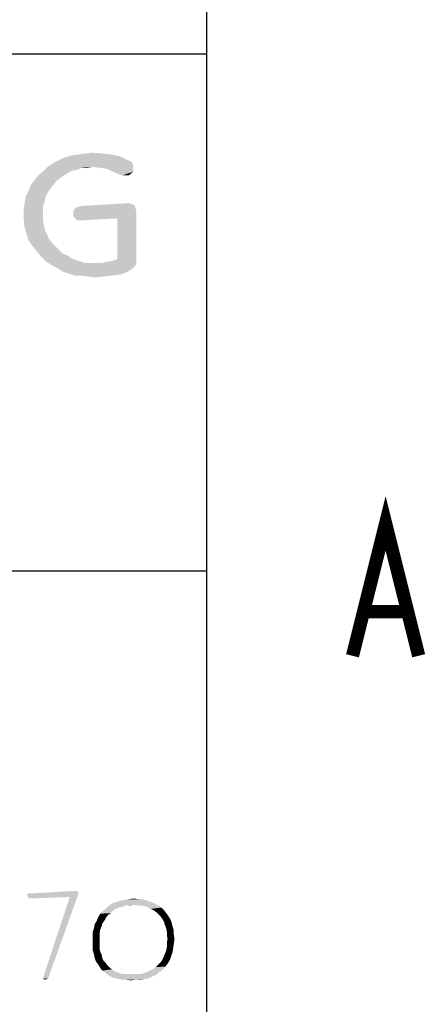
# Model space of a CAD drawing. Header units: inches. Extents: x -1 to 69, y -1 to 45.
# Tile 37 of 39: x 67.4 to 68.7, y 2.3 to 5.6. Entities that reach past the tile are written whole.
import ezdxf

# ---------------------------------------------------------------- set-up
doc = ezdxf.new("R2010")
doc.units = ezdxf.units.IN
doc.header["$LTSCALE"] = 3.74
doc.header["$MEASUREMENT"] = 0
doc.layers.get('0').update_dxf_attribs({"linetype": 'CONTINUOUS'})

msp = doc.modelspace()

# ---------------------------------------------------------------- linework, layer by layer
at = {"color": 7, "linetype": 'CONTINUOUS'}
msp.add_line((68, 0), (68, 44), dxfattribs=at)
at = {"color": 2, "linetype": 'CONTINUOUS'}
for p, q in [((68, 5.4688), (56.5, 5.4688)), ((68, 0), (68, 5.4688)), ((68, 3.75), (56.5, 3.75))]:
    msp.add_line(p, q, dxfattribs=at)
at = {"color": 2, "linetype": 'CONTINUOUS', "const_width": 0.044}
for points in [[(68.4844, 3.4689), (68.5944, 3.9089), (68.7044, 3.4689)], [(68.5284, 3.6155), (68.6604, 3.6155)]]:
    msp.add_lwpolyline(points, dxfattribs=at)
at = {"color": 2, "linetype": 'CONTINUOUS'}
for points in [[(67.5976, 5.1387), (67.6198, 5.1419), (67.6515, 5.1387)], [(67.7561, 5.1007), (67.4708, 5.0944), (67.4898, 5.1071)], [(67.737, 5.1166), (67.7466, 5.1134), (67.4898, 5.1071)], [(67.737, 5.1166), (67.4898, 5.1071), (67.5089, 5.1166)], [(67.4898, 5.1071), (67.7466, 5.1134), (67.7561, 5.1007)], [(67.5089, 5.1166), (67.5279, 5.1261), (67.7117, 5.1292)], [(67.5089, 5.1166), (67.7117, 5.1292), (67.737, 5.1166)], [(67.7117, 5.1292), (67.5279, 5.1261), (67.5501, 5.1324)], [(67.6832, 5.1356), (67.5501, 5.1324), (67.5722, 5.1356)], [(67.5501, 5.1324), (67.6832, 5.1356), (67.7117, 5.1292)], [(67.6515, 5.1387), (67.5722, 5.1356), (67.5976, 5.1387)], [(67.5722, 5.1356), (67.6515, 5.1387), (67.6832, 5.1356)], [(67.5406, 5.0754), (67.4391, 5.0659), (67.455, 5.0785)], [(67.4391, 5.0659), (67.5406, 5.0754), (67.5247, 5.0659)], [(67.5849, 5.0912), (67.455, 5.0785), (67.4708, 5.0944)], [(67.5849, 5.0912), (67.5691, 5.0849), (67.455, 5.0785)], [(67.5691, 5.0849), (67.5532, 5.0817), (67.455, 5.0785)], [(67.455, 5.0785), (67.5532, 5.0817), (67.5406, 5.0754)], [(67.6198, 5.0944), (67.4708, 5.0944), (67.7561, 5.1007)], [(67.4708, 5.0944), (67.6198, 5.0944), (67.5849, 5.0912)], [(67.5849, 5.0912), (67.6198, 5.0944), (67.6039, 5.0912)], [(67.6451, 5.0912), (67.6198, 5.0944), (67.7561, 5.1007)], [(67.6451, 5.0912), (67.7561, 5.1007), (67.7561, 5.0912)], [(67.7561, 5.0912), (67.6673, 5.088), (67.6451, 5.0912)], [(67.6673, 5.088), (67.7561, 5.0912), (67.7561, 5.0785)], [(67.7561, 5.0785), (67.7022, 5.0722), (67.6673, 5.088)], [(67.718, 5.0659), (67.7022, 5.0722), (67.7561, 5.0785)], [(67.7307, 5.0659), (67.718, 5.0659), (67.7561, 5.0785)], [(67.7307, 5.0659), (67.7561, 5.0785), (67.7402, 5.0659)], [(67.4994, 5.0468), (67.4138, 5.031), (67.4265, 5.05)], [(67.4994, 5.0468), (67.4898, 5.0342), (67.4138, 5.031)], [(67.5247, 5.0659), (67.512, 5.0563), (67.4265, 5.05)], [(67.5247, 5.0659), (67.4265, 5.05), (67.4391, 5.0659)], [(67.4265, 5.05), (67.512, 5.0563), (67.4994, 5.0468)], [(67.4708, 5.0088), (67.3979, 4.9961), (67.4074, 5.0151)], [(67.3979, 4.9961), (67.4708, 5.0088), (67.4645, 4.9961)], [(67.4803, 5.0215), (67.4074, 5.0151), (67.4138, 5.031)], [(67.4074, 5.0151), (67.4803, 5.0215), (67.4708, 5.0088)], [(67.4138, 5.031), (67.4898, 5.0342), (67.4803, 5.0215)], [(67.455, 4.9644), (67.3916, 4.9549), (67.3948, 4.9771)], [(67.4645, 4.9961), (67.4613, 4.9803), (67.3948, 4.9771)], [(67.4645, 4.9961), (67.3948, 4.9771), (67.3979, 4.9961)], [(67.3948, 4.9771), (67.4613, 4.9803), (67.455, 4.9644)], [(67.3916, 4.9549), (67.455, 4.9644), (67.455, 4.9518)], [(67.455, 4.9518), (67.3916, 4.9359), (67.3916, 4.9549)], [(67.3916, 4.9359), (67.455, 4.9518), (67.455, 4.9359)], [(67.7624, 4.9581), (67.5564, 4.9486), (67.5627, 4.9581)], [(67.5564, 4.9486), (67.7624, 4.9581), (67.7656, 4.9486)], [(67.7656, 4.9486), (67.5564, 4.9391), (67.5564, 4.9486)], [(67.5564, 4.9296), (67.5564, 4.9391), (67.7656, 4.9486)], [(67.7022, 4.9232), (67.5564, 4.9296), (67.7656, 4.9486)], [(67.5627, 4.9581), (67.5818, 4.9644), (67.7592, 4.9676)], [(67.5627, 4.9581), (67.7592, 4.9676), (67.7624, 4.9581)], [(67.7497, 4.9708), (67.5818, 4.9644), (67.7402, 4.9739)], [(67.7497, 4.9708), (67.7592, 4.9676), (67.5818, 4.9644)], [(67.7022, 4.787), (67.7022, 4.9232), (67.7656, 4.9486)], [(67.7022, 4.787), (67.7656, 4.9486), (67.7656, 4.7711)], [(67.455, 4.9359), (67.455, 4.9169), (67.3916, 4.9137)], [(67.455, 4.9359), (67.3916, 4.9137), (67.3916, 4.9359)], [(67.3916, 4.9137), (67.455, 4.9169), (67.4582, 4.9011)], [(67.4582, 4.9011), (67.3948, 4.8915), (67.3916, 4.9137)], [(67.7022, 4.9232), (67.5691, 4.9169), (67.5564, 4.9296)], [(67.5818, 4.9169), (67.5691, 4.9169), (67.7022, 4.9232)], [(67.5818, 4.9169), (67.7022, 4.9232), (67.5913, 4.9169)], [(67.3948, 4.8915), (67.4582, 4.9011), (67.4613, 4.8852)], [(67.4613, 4.8852), (67.4011, 4.8694), (67.3948, 4.8915)], [(67.4613, 4.8852), (67.4677, 4.8725), (67.4011, 4.8694)], [(67.4011, 4.8694), (67.4677, 4.8725), (67.474, 4.8567)], [(67.474, 4.8567), (67.4074, 4.8503), (67.4011, 4.8694)], [(67.4074, 4.8503), (67.474, 4.8567), (67.4835, 4.844)], [(67.4835, 4.844), (67.4201, 4.8313), (67.4074, 4.8503)], [(67.4201, 4.8313), (67.4835, 4.844), (67.4962, 4.8313)], [(67.4962, 4.8313), (67.4328, 4.8155), (67.4201, 4.8313)], [(67.4962, 4.8313), (67.5089, 4.8187), (67.4328, 4.8155)], [(67.4328, 4.8155), (67.5089, 4.8187), (67.5215, 4.806)], [(67.5215, 4.806), (67.4486, 4.7965), (67.4328, 4.8155)], [(67.5215, 4.806), (67.5374, 4.7996), (67.4486, 4.7965)], [(67.4486, 4.7965), (67.5374, 4.7996), (67.5501, 4.7901)], [(67.5501, 4.7901), (67.4645, 4.7806), (67.4486, 4.7965)], [(67.5501, 4.7901), (67.5659, 4.7838), (67.4645, 4.7806)], [(67.4645, 4.7806), (67.5659, 4.7838), (67.5786, 4.7806)], [(67.5786, 4.7806), (67.4835, 4.7679), (67.4645, 4.7806)], [(67.5786, 4.7806), (67.5944, 4.7743), (67.4835, 4.7679)], [(67.6483, 4.7743), (67.6642, 4.7775), (67.6832, 4.7806)], [(67.7656, 4.7711), (67.6483, 4.7743), (67.6832, 4.7806)], [(67.7656, 4.7711), (67.6832, 4.7806), (67.7022, 4.787)], [(67.6483, 4.7743), (67.7656, 4.7711), (67.4835, 4.7679)], [(67.6293, 4.7743), (67.6483, 4.7743), (67.4835, 4.7679)], [(67.6103, 4.7743), (67.6293, 4.7743), (67.4835, 4.7679)], [(67.5944, 4.7743), (67.6103, 4.7743), (67.4835, 4.7679)], [(67.5025, 4.7584), (67.4835, 4.7679), (67.7656, 4.7711)], [(67.5025, 4.7584), (67.7656, 4.7711), (67.7561, 4.7584)], [(67.7561, 4.7584), (67.5215, 4.7458), (67.5025, 4.7584)], [(67.5215, 4.7458), (67.7561, 4.7584), (67.737, 4.7458)], [(67.737, 4.7458), (67.5406, 4.7394), (67.5215, 4.7458)], [(67.5406, 4.7394), (67.737, 4.7458), (67.7117, 4.7363)], [(67.7117, 4.7363), (67.5627, 4.7331), (67.5406, 4.7394)], [(67.5818, 4.7331), (67.5627, 4.7331), (67.7117, 4.7363)], [(67.5818, 4.7331), (67.7117, 4.7363), (67.6863, 4.7331)], [(67.6863, 4.7331), (67.6071, 4.7299), (67.5818, 4.7331)], [(67.6071, 4.7299), (67.6863, 4.7331), (67.6578, 4.7299)], [(67.6578, 4.7299), (67.6293, 4.7267), (67.6071, 4.7299)], [(67.5742, 2.6804), (67.4034, 2.6781), (67.5672, 2.6873)], [(67.4034, 2.6712), (67.4034, 2.6781), (67.5742, 2.6804)], [(67.5442, 2.6666), (67.4034, 2.6712), (67.5742, 2.6804)], [(67.5442, 2.6666), (67.408, 2.662), (67.4034, 2.6712)], [(67.4726, 2.3966), (67.4542, 2.3943), (67.5442, 2.6666)], [(67.5442, 2.6666), (67.5742, 2.6804), (67.4726, 2.3966)], [(67.8003, 2.655), (67.6988, 2.6504), (67.7126, 2.655)], [(67.6988, 2.6504), (67.8003, 2.655), (67.8142, 2.6504)], [(67.7126, 2.655), (67.7265, 2.6573), (67.7865, 2.6596)], [(67.7126, 2.655), (67.7865, 2.6596), (67.8003, 2.655)], [(67.7726, 2.6596), (67.7865, 2.6596), (67.7265, 2.6573)], [(67.7726, 2.6596), (67.7265, 2.6573), (67.7403, 2.6596)], [(67.7403, 2.6596), (67.7565, 2.662), (67.7726, 2.6596)], [(67.6872, 2.6204), (67.6803, 2.6135), (67.6457, 2.6112)], [(67.6872, 2.6204), (67.6457, 2.6112), (67.6549, 2.6204)], [(67.6965, 2.6273), (67.6549, 2.6204), (67.6642, 2.6296)], [(67.6549, 2.6204), (67.6965, 2.6273), (67.6872, 2.6204)], [(67.7311, 2.6389), (67.7195, 2.6343), (67.6642, 2.6296)], [(67.7311, 2.6389), (67.6642, 2.6296), (67.6757, 2.6389)], [(67.7195, 2.6343), (67.708, 2.632), (67.6642, 2.6296)], [(67.6642, 2.6296), (67.708, 2.632), (67.6965, 2.6273)], [(67.8257, 2.6458), (67.7565, 2.6412), (67.6757, 2.6389)], [(67.8257, 2.6458), (67.6757, 2.6389), (67.6872, 2.6458)], [(67.7311, 2.6389), (67.6757, 2.6389), (67.7565, 2.6412)], [(67.8142, 2.6504), (67.6872, 2.6458), (67.6988, 2.6504)], [(67.6872, 2.6458), (67.8142, 2.6504), (67.8257, 2.6458)], [(67.7311, 2.6389), (67.7565, 2.6412), (67.7426, 2.6389)], [(67.7703, 2.6389), (67.7565, 2.6412), (67.8257, 2.6458)], [(67.7818, 2.6389), (67.7703, 2.6389), (67.8257, 2.6458)], [(67.7818, 2.6389), (67.8257, 2.6458), (67.8372, 2.6389)], [(67.8372, 2.6389), (67.7934, 2.6366), (67.7818, 2.6389)], [(67.8049, 2.632), (67.7934, 2.6366), (67.8372, 2.6389)], [(67.8049, 2.632), (67.8372, 2.6389), (67.8488, 2.632)], [(67.8488, 2.632), (67.8142, 2.6273), (67.8049, 2.632)], [(67.8234, 2.6227), (67.8142, 2.6273), (67.8488, 2.632)], [(67.8234, 2.6227), (67.8488, 2.632), (67.858, 2.6227)], [(67.858, 2.6227), (67.8326, 2.6158), (67.8234, 2.6227)], [(67.8326, 2.6158), (67.858, 2.6227), (67.8649, 2.6135)], [(67.6595, 2.5881), (67.6526, 2.5789), (67.6272, 2.5766)], [(67.6595, 2.5881), (67.6272, 2.5766), (67.6342, 2.5881)], [(67.6642, 2.5973), (67.6342, 2.5881), (67.6388, 2.5996)], [(67.6342, 2.5881), (67.6642, 2.5973), (67.6595, 2.5881)], [(67.6711, 2.6066), (67.6388, 2.5996), (67.6457, 2.6112)], [(67.6388, 2.5996), (67.6711, 2.6066), (67.6642, 2.5973)], [(67.6457, 2.6112), (67.6803, 2.6135), (67.6711, 2.6066)], [(67.8649, 2.6135), (67.8395, 2.6089), (67.8326, 2.6158)], [(67.8395, 2.6089), (67.8649, 2.6135), (67.8718, 2.6043)], [(67.8718, 2.6043), (67.8465, 2.602), (67.8395, 2.6089)], [(67.8534, 2.5927), (67.8465, 2.602), (67.8718, 2.6043)], [(67.8534, 2.5927), (67.8718, 2.6043), (67.8788, 2.5927)], [(67.8788, 2.5927), (67.858, 2.5835), (67.8534, 2.5927)], [(67.858, 2.5835), (67.8788, 2.5927), (67.8834, 2.5812)], [(67.6457, 2.5581), (67.6203, 2.5489), (67.6249, 2.5627)], [(67.6203, 2.5489), (67.6457, 2.5581), (67.6434, 2.5466)], [(67.6503, 2.5696), (67.6249, 2.5627), (67.6272, 2.5766)], [(67.6249, 2.5627), (67.6503, 2.5696), (67.6457, 2.5581)], [(67.6272, 2.5766), (67.6526, 2.5789), (67.6503, 2.5696)], [(67.8834, 2.5812), (67.8603, 2.5743), (67.858, 2.5835)], [(67.8603, 2.5743), (67.8834, 2.5812), (67.8857, 2.5696)], [(67.8857, 2.5696), (67.8649, 2.5627), (67.8603, 2.5743)], [(67.8649, 2.5627), (67.8857, 2.5696), (67.8903, 2.5558)], [(67.8903, 2.5558), (67.8672, 2.5512), (67.8649, 2.5627)], [(67.8672, 2.5512), (67.8903, 2.5558), (67.8903, 2.542)], [(67.6434, 2.5466), (67.6203, 2.535), (67.6203, 2.5489)], [(67.6203, 2.535), (67.6434, 2.5466), (67.6434, 2.535)], [(67.6434, 2.535), (67.6434, 2.5212), (67.6203, 2.5189)], [(67.6434, 2.535), (67.6203, 2.5189), (67.6203, 2.535)], [(67.6203, 2.5189), (67.6434, 2.5212), (67.6434, 2.5073)], [(67.8903, 2.542), (67.8672, 2.5396), (67.8672, 2.5512)], [(67.8695, 2.5281), (67.8672, 2.5396), (67.8903, 2.542)], [(67.8926, 2.5281), (67.8672, 2.5143), (67.8695, 2.5281)], [(67.8672, 2.5143), (67.8926, 2.5281), (67.8903, 2.512)], [(67.8695, 2.5281), (67.8903, 2.542), (67.8926, 2.5281)], [(67.6434, 2.5073), (67.6203, 2.505), (67.6203, 2.5189)], [(67.6203, 2.505), (67.6434, 2.5073), (67.6434, 2.4958)], [(67.6434, 2.4958), (67.6203, 2.4912), (67.6203, 2.505)], [(67.6203, 2.4912), (67.6434, 2.4958), (67.6457, 2.4843)], [(67.6457, 2.4843), (67.6249, 2.4773), (67.6203, 2.4912)], [(67.8857, 2.482), (67.8603, 2.4773), (67.8649, 2.4889)], [(67.888, 2.4958), (67.8649, 2.4889), (67.8672, 2.5004)], [(67.8649, 2.4889), (67.888, 2.4958), (67.8857, 2.482)], [(67.8903, 2.512), (67.8672, 2.5004), (67.8672, 2.5143)], [(67.8672, 2.5004), (67.8903, 2.512), (67.888, 2.4958)], [(67.6249, 2.4773), (67.6457, 2.4843), (67.6503, 2.475)], [(67.6503, 2.475), (67.6272, 2.4635), (67.6249, 2.4773)], [(67.6272, 2.4635), (67.6503, 2.475), (67.6526, 2.4635)], [(67.6526, 2.4635), (67.6318, 2.452), (67.6272, 2.4635)], [(67.6526, 2.4635), (67.6572, 2.4543), (67.6318, 2.452)], [(67.8765, 2.4566), (67.8442, 2.4473), (67.8511, 2.4566)], [(67.8442, 2.4473), (67.8765, 2.4566), (67.8695, 2.445)], [(67.8511, 2.4566), (67.8557, 2.4658), (67.8811, 2.4681)], [(67.8511, 2.4566), (67.8811, 2.4681), (67.8765, 2.4566)], [(67.8811, 2.4681), (67.8557, 2.4658), (67.8603, 2.4773)], [(67.8603, 2.4773), (67.8857, 2.482), (67.8811, 2.4681)], [(67.6318, 2.452), (67.6572, 2.4543), (67.6642, 2.4473)], [(67.6642, 2.4473), (67.6388, 2.4427), (67.6318, 2.452)], [(67.6388, 2.4427), (67.6642, 2.4473), (67.6711, 2.4381)], [(67.6711, 2.4381), (67.6457, 2.4312), (67.6388, 2.4427)], [(67.6457, 2.4312), (67.6711, 2.4381), (67.678, 2.4312)], [(67.678, 2.4312), (67.6526, 2.422), (67.6457, 2.4312)], [(67.678, 2.4312), (67.6849, 2.4266), (67.6526, 2.422)], [(67.6526, 2.422), (67.6849, 2.4266), (67.6942, 2.4196)], [(67.8003, 2.4173), (67.8095, 2.422), (67.8534, 2.4243)], [(67.8003, 2.4173), (67.8534, 2.4243), (67.8418, 2.4173)], [(67.8534, 2.4243), (67.8095, 2.422), (67.8211, 2.4266)], [(67.8211, 2.4266), (67.8303, 2.4335), (67.8626, 2.4358)], [(67.8211, 2.4266), (67.8626, 2.4358), (67.8534, 2.4243)], [(67.8626, 2.4358), (67.8303, 2.4335), (67.8372, 2.4404)], [(67.8695, 2.445), (67.8372, 2.4404), (67.8442, 2.4473)], [(67.8372, 2.4404), (67.8695, 2.445), (67.8626, 2.4358)], [(67.4542, 2.3943), (67.4726, 2.3966), (67.4634, 2.392)], [(67.6942, 2.4196), (67.6618, 2.415), (67.6526, 2.422)], [(67.6942, 2.4196), (67.7034, 2.4173), (67.6618, 2.415)], [(67.6618, 2.415), (67.7034, 2.4173), (67.7126, 2.4127)], [(67.7126, 2.4127), (67.6711, 2.4081), (67.6618, 2.415)], [(67.7126, 2.4127), (67.7242, 2.4104), (67.6711, 2.4081)], [(67.7611, 2.4104), (67.7749, 2.4104), (67.6711, 2.4081)], [(67.7472, 2.4104), (67.7611, 2.4104), (67.6711, 2.4081)], [(67.7357, 2.4104), (67.7472, 2.4104), (67.6711, 2.4081)], [(67.7242, 2.4104), (67.7357, 2.4104), (67.6711, 2.4081)], [(67.8326, 2.4081), (67.6711, 2.4081), (67.7749, 2.4104)], [(67.8326, 2.4081), (67.6826, 2.4012), (67.6711, 2.4081)], [(67.8326, 2.4081), (67.8211, 2.4035), (67.6826, 2.4012)], [(67.6942, 2.3966), (67.6826, 2.4012), (67.8211, 2.4035)], [(67.6942, 2.3966), (67.8211, 2.4035), (67.8072, 2.3966)], [(67.8072, 2.3966), (67.7057, 2.3943), (67.6942, 2.3966)], [(67.7057, 2.3943), (67.8072, 2.3966), (67.7934, 2.3943)], [(67.7934, 2.3943), (67.7172, 2.392), (67.7057, 2.3943)], [(67.7311, 2.392), (67.7172, 2.392), (67.7934, 2.3943)], [(67.7634, 2.392), (67.7311, 2.392), (67.7934, 2.3943)], [(67.7634, 2.392), (67.7472, 2.3896), (67.7311, 2.392)], [(67.7634, 2.392), (67.7934, 2.3943), (67.7795, 2.392)], [(67.7749, 2.4104), (67.7888, 2.4127), (67.8418, 2.4173)], [(67.7749, 2.4104), (67.8418, 2.4173), (67.8326, 2.4081)], [(67.8418, 2.4173), (67.7888, 2.4127), (67.8003, 2.4173)]]:
    msp.add_solid(points, dxfattribs=at)

doc.saveas('drawing.dxf')
